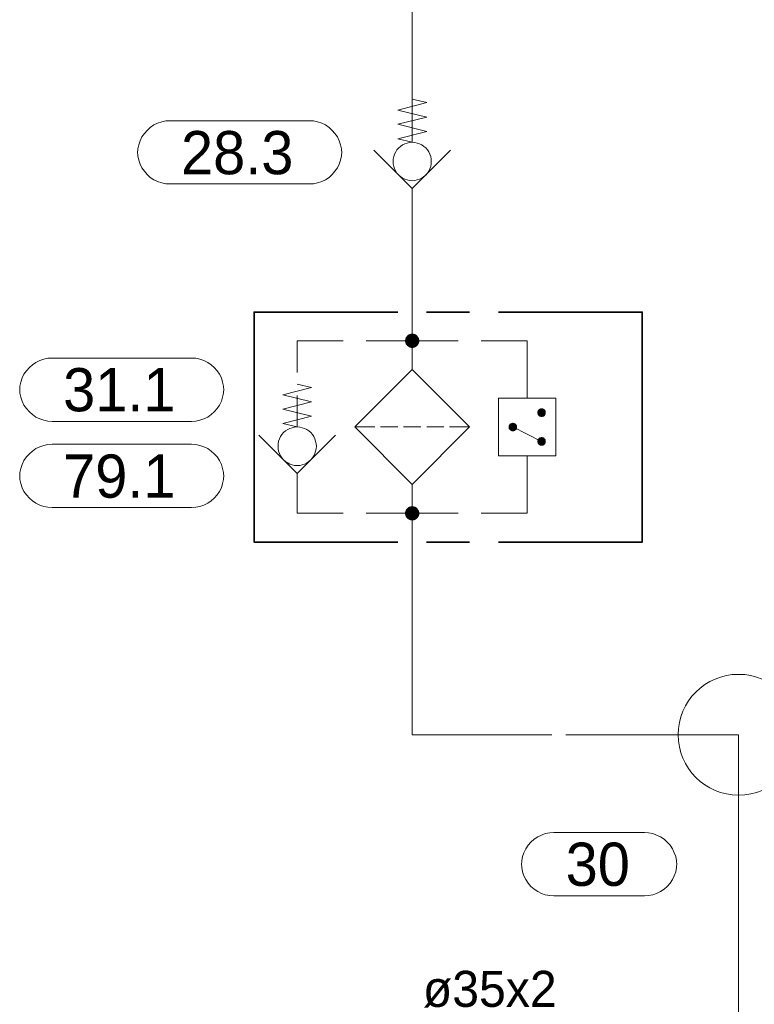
# Model space of a CAD drawing. Header units: millimetres. Extents: x 0 to 203, y 0 to 47.
# Tile 42 of 196: x 31.33 to 33.34, y 7.69 to 10.38. Entities that reach past the tile are written whole.
import ezdxf

# ---------------------------------------------------------------- set-up
doc = ezdxf.new("R2010")
doc.units = ezdxf.units.MM
for name, color, linetype in [('PDF_Geomertry', 7, 'Continuous'), ('PDF_Solid Fills', 7, 'Continuous'), ('PDF_Text', 7, 'Continuous')]:
    doc.layers.add(name, color=color, linetype=linetype)
doc.styles.add('PDF Arial', font='txt')

msp = doc.modelspace()

# ---------------------------------------------------------------- hatches: boundary and pattern name
at = {"layer": 'PDF_Solid Fills', "transparency": 33554559}
for points in [[(32.4035, 9.5026), (32.384, 9.5054), (32.3849, 9.5076)], [(32.4035, 9.5026), (32.384, 9.5026), (32.384, 9.5054)], [(32.4035, 9.5026), (32.384, 9.4999), (32.384, 9.5026)], [(32.4035, 9.5026), (32.3849, 9.4979), (32.384, 9.4999)], [(32.4035, 9.5026), (32.3849, 9.5076), (32.3854, 9.5104)], [(32.4035, 9.5026), (32.3854, 9.4951), (32.3849, 9.4979)], [(32.4035, 9.5026), (32.3854, 9.5104), (32.3863, 9.5124)], [(32.4035, 9.5026), (32.3863, 9.4929), (32.3854, 9.4951)], [(32.4035, 9.5026), (32.3863, 9.5124), (32.3882, 9.5146)], [(32.4035, 9.5026), (32.3882, 9.491), (32.3863, 9.4929)], [(32.4035, 9.5026), (32.3882, 9.5146), (32.3896, 9.5165)], [(32.4035, 9.5026), (32.3896, 9.4888), (32.3882, 9.491)], [(32.4035, 9.5026), (32.3896, 9.5165), (32.3918, 9.5187)], [(32.4035, 9.5026), (32.3918, 9.4874), (32.3896, 9.4888)], [(32.4035, 9.5026), (32.3918, 9.5187), (32.3937, 9.5201)], [(32.4035, 9.5026), (32.3937, 9.486), (32.3918, 9.4874)], [(32.4035, 9.5026), (32.3937, 9.5201), (32.396, 9.5207)], [(32.4035, 9.5026), (32.396, 9.4846), (32.3937, 9.486)], [(32.4035, 9.5026), (32.396, 9.5207), (32.3988, 9.5215)], [(32.4035, 9.5026), (32.3988, 9.484), (32.396, 9.4846)], [(32.4035, 9.5026), (32.3988, 9.5215), (32.4007, 9.5221)], [(32.4035, 9.5026), (32.4007, 9.4832), (32.3988, 9.484)], [(32.4035, 9.5026), (32.4007, 9.5221), (32.4035, 9.5221)], [(32.4035, 9.5026), (32.4035, 9.4832), (32.4007, 9.4832)], [(32.4035, 9.5026), (32.4063, 9.5221), (32.4085, 9.5215)], [(32.4035, 9.5026), (32.4035, 9.5221), (32.4063, 9.5221)], [(32.4035, 9.5026), (32.4085, 9.5215), (32.4113, 9.5207)], [(32.4035, 9.5026), (32.4113, 9.5207), (32.4132, 9.5201)], [(32.4035, 9.5026), (32.4132, 9.5201), (32.4154, 9.5187)], [(32.4035, 9.5026), (32.4154, 9.5187), (32.4174, 9.5165)], [(32.4035, 9.5026), (32.4174, 9.5165), (32.4187, 9.5146)], [(32.4035, 9.5026), (32.4187, 9.5146), (32.4201, 9.5124)], [(32.4035, 9.5026), (32.4201, 9.5124), (32.4215, 9.5104)], [(32.4035, 9.5026), (32.4215, 9.5104), (32.4224, 9.5076)], [(32.4035, 9.5026), (32.4224, 9.5076), (32.4229, 9.5054)], [(32.4035, 9.5026), (32.4229, 9.5054), (32.4229, 9.5026)], [(32.4035, 9.5026), (32.4063, 9.4832), (32.4035, 9.4832)], [(32.4035, 9.5026), (32.4085, 9.484), (32.4063, 9.4832)], [(32.4035, 9.5026), (32.4113, 9.4846), (32.4085, 9.484)], [(32.4035, 9.5026), (32.4132, 9.486), (32.4113, 9.4846)], [(32.4035, 9.5026), (32.4154, 9.4874), (32.4132, 9.486)], [(32.4035, 9.5026), (32.4174, 9.4888), (32.4154, 9.4874)], [(32.4035, 9.5026), (32.4187, 9.491), (32.4174, 9.4888)], [(32.4035, 9.5026), (32.4201, 9.4929), (32.4187, 9.491)], [(32.4035, 9.5026), (32.4215, 9.4951), (32.4201, 9.4929)], [(32.4035, 9.5026), (32.4224, 9.4979), (32.4215, 9.4951)], [(32.4035, 9.5026), (32.4229, 9.4999), (32.4224, 9.4979)], [(32.4035, 9.5026), (32.4229, 9.5026), (32.4229, 9.4999)], [(32.7571, 9.3063), (32.7451, 9.3076), (32.746, 9.3096)], [(32.7571, 9.3063), (32.746, 9.3096), (32.7465, 9.311)], [(32.7571, 9.3063), (32.7465, 9.3124), (32.7479, 9.3138)], [(32.7571, 9.3063), (32.7465, 9.311), (32.7465, 9.3124)], [(32.7571, 9.3063), (32.7479, 9.3138), (32.7487, 9.3146)], [(32.7571, 9.3063), (32.7487, 9.3146), (32.7501, 9.316)], [(32.7571, 9.3063), (32.7501, 9.316), (32.7515, 9.3165)], [(32.7571, 9.3063), (32.7515, 9.3165), (32.7529, 9.3174)], [(32.7571, 9.3063), (32.7529, 9.3174), (32.7543, 9.3179)], [(32.7571, 9.3063), (32.7543, 9.3179), (32.7557, 9.3179)], [(32.7571, 9.3063), (32.7557, 9.3179), (32.7571, 9.3179)], [(32.7571, 9.3063), (32.7604, 9.3179), (32.7618, 9.3174)], [(32.7571, 9.3063), (32.7585, 9.3179), (32.7604, 9.3179)], [(32.7571, 9.3063), (32.7571, 9.3179), (32.7585, 9.3179)], [(32.7571, 9.3063), (32.7618, 9.3174), (32.7632, 9.3165)], [(32.7571, 9.3063), (32.7632, 9.3165), (32.7646, 9.316)], [(32.7571, 9.3063), (32.7646, 9.316), (32.7654, 9.3146)], [(32.7571, 9.3063), (32.7654, 9.3146), (32.7668, 9.3138)], [(32.7571, 9.3063), (32.7668, 9.3138), (32.7674, 9.3124)], [(32.7571, 9.3063), (32.7674, 9.3124), (32.7682, 9.311)], [(32.7571, 9.3063), (32.7682, 9.311), (32.7687, 9.3096)], [(32.7571, 9.3063), (32.7687, 9.3096), (32.7687, 9.3076)], [(32.7571, 9.3063), (32.7451, 9.3063), (32.7451, 9.3076)], [(32.7571, 9.3063), (32.7451, 9.3049), (32.7451, 9.3063)], [(32.7571, 9.3063), (32.746, 9.3035), (32.7451, 9.3049)], [(32.7571, 9.3063), (32.7465, 9.3021), (32.746, 9.3035)], [(32.7571, 9.3063), (32.7465, 9.3007), (32.7465, 9.3021)], [(32.7571, 9.3063), (32.7479, 9.2993), (32.7465, 9.3007)], [(32.7571, 9.3063), (32.7487, 9.2979), (32.7479, 9.2993)], [(32.7571, 9.3063), (32.7501, 9.2971), (32.7487, 9.2979)], [(32.7571, 9.3063), (32.7515, 9.2957), (32.7501, 9.2971)], [(32.7571, 9.3063), (32.7529, 9.2957), (32.7515, 9.2957)], [(32.7571, 9.3063), (32.7543, 9.2951), (32.7529, 9.2957)], [(32.7571, 9.3063), (32.7557, 9.2943), (32.7543, 9.2951)], [(32.7571, 9.3063), (32.7571, 9.2943), (32.7557, 9.2943)], [(32.7571, 9.3063), (32.7687, 9.3076), (32.7687, 9.3063)], [(32.7571, 9.3063), (32.7585, 9.2943), (32.7571, 9.2943)], [(32.7571, 9.3063), (32.7604, 9.2951), (32.7585, 9.2943)], [(32.7571, 9.3063), (32.7618, 9.2957), (32.7604, 9.2951)], [(32.7571, 9.3063), (32.7632, 9.2957), (32.7618, 9.2957)], [(32.7571, 9.3063), (32.7646, 9.2971), (32.7632, 9.2957)], [(32.7571, 9.3063), (32.7654, 9.2979), (32.7646, 9.2971)], [(32.7571, 9.3063), (32.7668, 9.2993), (32.7654, 9.2979)], [(32.7571, 9.3063), (32.7674, 9.3007), (32.7668, 9.2993)], [(32.7571, 9.3063), (32.7682, 9.3021), (32.7674, 9.3007)], [(32.7571, 9.3063), (32.7687, 9.3035), (32.7682, 9.3021)], [(32.7571, 9.3063), (32.7687, 9.3049), (32.7687, 9.3035)], [(32.7571, 9.3063), (32.7687, 9.3063), (32.7687, 9.3049)], [(32.6785, 9.2674), (32.6668, 9.2687), (32.6674, 9.2701)], [(32.6785, 9.2674), (32.6668, 9.2674), (32.6668, 9.2687)], [(32.6785, 9.2674), (32.6668, 9.2651), (32.6668, 9.2674)], [(32.6785, 9.2674), (32.6674, 9.2638), (32.6668, 9.2651)], [(32.6785, 9.2674), (32.6674, 9.2715), (32.6682, 9.2729)], [(32.6785, 9.2674), (32.6674, 9.2701), (32.6674, 9.2715)], [(32.6785, 9.2674), (32.6674, 9.2624), (32.6674, 9.2638)], [(32.6785, 9.2674), (32.6682, 9.261), (32.6674, 9.2624)], [(32.6785, 9.2674), (32.6682, 9.2729), (32.6696, 9.2743)], [(32.6785, 9.2674), (32.6696, 9.2596), (32.6682, 9.261)], [(32.6785, 9.2674), (32.6696, 9.2743), (32.6701, 9.2757)], [(32.6785, 9.2674), (32.6701, 9.259), (32.6696, 9.2596)], [(32.6785, 9.2674), (32.6701, 9.2757), (32.6715, 9.2763)], [(32.6785, 9.2674), (32.6715, 9.2576), (32.6701, 9.259)], [(32.6785, 9.2674), (32.6715, 9.2763), (32.6729, 9.2771)], [(32.6785, 9.2674), (32.6729, 9.2568), (32.6715, 9.2576)], [(32.6785, 9.2674), (32.6729, 9.2771), (32.6743, 9.2776)], [(32.6785, 9.2674), (32.6743, 9.2563), (32.6729, 9.2568)], [(32.6785, 9.2674), (32.6743, 9.2776), (32.6757, 9.2785)], [(32.6785, 9.2674), (32.6757, 9.2554), (32.6743, 9.2563)], [(32.6785, 9.2674), (32.6757, 9.2785), (32.6771, 9.2785)], [(32.6785, 9.2674), (32.6771, 9.2554), (32.6757, 9.2554)], [(32.6785, 9.2674), (32.6771, 9.2785), (32.6785, 9.279)], [(32.6785, 9.2674), (32.6785, 9.2554), (32.6771, 9.2554)], [(32.6785, 9.2674), (32.6785, 9.279), (32.6799, 9.2785)], [(32.6785, 9.2674), (32.6813, 9.2785), (32.6835, 9.2776)], [(32.6785, 9.2674), (32.6799, 9.2785), (32.6813, 9.2785)], [(32.6785, 9.2674), (32.6835, 9.2776), (32.6849, 9.2771)], [(32.6785, 9.2674), (32.6849, 9.2771), (32.6854, 9.2763)], [(32.6785, 9.2674), (32.6854, 9.2763), (32.6868, 9.2757)], [(32.6785, 9.2674), (32.6868, 9.2757), (32.6882, 9.2743)], [(32.6785, 9.2674), (32.6882, 9.2743), (32.689, 9.2729)], [(32.6785, 9.2674), (32.689, 9.2729), (32.6896, 9.2715)], [(32.6785, 9.2674), (32.6896, 9.2715), (32.6896, 9.2701)], [(32.6785, 9.2674), (32.6896, 9.2701), (32.6904, 9.2687)], [(32.6785, 9.2674), (32.6904, 9.2687), (32.6904, 9.2674)], [(32.6785, 9.2674), (32.6799, 9.2554), (32.6785, 9.2554)], [(32.6785, 9.2674), (32.6813, 9.2554), (32.6799, 9.2554)], [(32.6785, 9.2674), (32.6835, 9.2563), (32.6813, 9.2554)], [(32.6785, 9.2674), (32.6849, 9.2568), (32.6835, 9.2563)], [(32.6785, 9.2674), (32.6854, 9.2576), (32.6849, 9.2568)], [(32.6785, 9.2674), (32.6868, 9.259), (32.6854, 9.2576)], [(32.6785, 9.2674), (32.6882, 9.2596), (32.6868, 9.259)], [(32.6785, 9.2674), (32.689, 9.261), (32.6882, 9.2596)], [(32.6785, 9.2674), (32.6896, 9.2624), (32.689, 9.261)], [(32.6785, 9.2674), (32.6896, 9.2638), (32.6896, 9.2624)], [(32.6785, 9.2674), (32.6904, 9.2651), (32.6896, 9.2638)], [(32.6785, 9.2674), (32.6904, 9.2674), (32.6904, 9.2651)], [(32.7571, 9.2276), (32.7451, 9.229), (32.746, 9.2304)], [(32.7571, 9.2276), (32.7451, 9.2276), (32.7451, 9.229)], [(32.7571, 9.2276), (32.746, 9.2304), (32.7465, 9.2326)], [(32.7571, 9.2276), (32.7465, 9.234), (32.7479, 9.2346)], [(32.7571, 9.2276), (32.7465, 9.2326), (32.7465, 9.234)], [(32.7571, 9.2276), (32.7479, 9.2346), (32.7487, 9.236)], [(32.7571, 9.2276), (32.7487, 9.236), (32.7501, 9.2374)], [(32.7571, 9.2276), (32.7501, 9.2374), (32.7515, 9.2382)], [(32.7571, 9.2276), (32.7515, 9.2382), (32.7529, 9.2388)], [(32.7571, 9.2276), (32.7529, 9.2388), (32.7543, 9.2388)], [(32.7571, 9.2276), (32.7543, 9.2388), (32.7557, 9.2396)], [(32.7571, 9.2276), (32.7557, 9.2396), (32.7571, 9.2396)], [(32.7571, 9.2276), (32.7585, 9.2396), (32.7604, 9.2388)], [(32.7571, 9.2276), (32.7571, 9.2396), (32.7585, 9.2396)], [(32.7571, 9.2276), (32.7618, 9.2388), (32.7632, 9.2382)], [(32.7571, 9.2276), (32.7604, 9.2388), (32.7618, 9.2388)], [(32.7571, 9.2276), (32.7632, 9.2382), (32.7646, 9.2374)], [(32.7571, 9.2276), (32.7646, 9.2374), (32.7654, 9.236)], [(32.7571, 9.2276), (32.7654, 9.236), (32.7668, 9.2346)], [(32.7571, 9.2276), (32.7668, 9.2346), (32.7674, 9.234)], [(32.7571, 9.2276), (32.7674, 9.234), (32.7682, 9.2326)], [(32.7571, 9.2276), (32.7682, 9.2326), (32.7687, 9.2304)], [(32.7571, 9.2276), (32.7687, 9.2304), (32.7687, 9.229)], [(32.7571, 9.2276), (32.7687, 9.229), (32.7687, 9.2276)], [(32.7571, 9.2276), (32.7451, 9.2262), (32.7451, 9.2276)], [(32.7571, 9.2276), (32.746, 9.2249), (32.7451, 9.2262)], [(32.7571, 9.2276), (32.7465, 9.2235), (32.746, 9.2249)], [(32.7571, 9.2276), (32.7465, 9.2221), (32.7465, 9.2235)], [(32.7571, 9.2276), (32.7479, 9.2207), (32.7465, 9.2221)], [(32.7571, 9.2276), (32.7487, 9.2193), (32.7479, 9.2207)], [(32.7571, 9.2276), (32.7501, 9.2188), (32.7487, 9.2193)], [(32.7571, 9.2276), (32.7515, 9.2174), (32.7501, 9.2188)], [(32.7571, 9.2276), (32.7529, 9.2165), (32.7515, 9.2174)], [(32.7571, 9.2276), (32.7543, 9.2165), (32.7529, 9.2165)], [(32.7571, 9.2276), (32.7557, 9.216), (32.7543, 9.2165)], [(32.7571, 9.2276), (32.7571, 9.216), (32.7557, 9.216)], [(32.7571, 9.2276), (32.7585, 9.216), (32.7571, 9.216)], [(32.7571, 9.2276), (32.7604, 9.2165), (32.7585, 9.216)], [(32.7571, 9.2276), (32.7618, 9.2165), (32.7604, 9.2165)], [(32.7571, 9.2276), (32.7632, 9.2174), (32.7618, 9.2165)], [(32.7571, 9.2276), (32.7646, 9.2188), (32.7632, 9.2174)], [(32.7571, 9.2276), (32.7654, 9.2193), (32.7646, 9.2188)], [(32.7571, 9.2276), (32.7668, 9.2207), (32.7654, 9.2193)], [(32.7571, 9.2276), (32.7674, 9.2221), (32.7668, 9.2207)], [(32.7571, 9.2276), (32.7682, 9.2235), (32.7674, 9.2221)], [(32.7571, 9.2276), (32.7687, 9.2249), (32.7682, 9.2235)], [(32.7571, 9.2276), (32.7687, 9.2262), (32.7687, 9.2249)], [(32.7571, 9.2276), (32.7687, 9.2276), (32.7687, 9.2262)], [(32.4035, 9.0313), (32.3854, 9.0387), (32.3863, 9.041)], [(32.4035, 9.0313), (32.3863, 9.041), (32.3882, 9.0429)], [(32.4035, 9.0313), (32.3882, 9.0429), (32.3896, 9.0451)], [(32.4035, 9.0313), (32.3896, 9.0451), (32.3918, 9.0471)], [(32.4035, 9.0313), (32.3918, 9.0471), (32.3937, 9.0485)], [(32.4035, 9.0313), (32.3937, 9.0485), (32.396, 9.0493)], [(32.4035, 9.0313), (32.396, 9.0493), (32.3988, 9.0499)], [(32.4035, 9.0313), (32.3988, 9.0499), (32.4007, 9.0507)], [(32.4035, 9.0313), (32.4007, 9.0507), (32.4035, 9.0507)], [(32.4035, 9.0313), (32.4063, 9.0507), (32.4085, 9.0499)], [(32.4035, 9.0313), (32.4035, 9.0507), (32.4063, 9.0507)], [(32.4035, 9.0313), (32.4085, 9.0499), (32.4113, 9.0493)], [(32.4035, 9.0313), (32.4113, 9.0493), (32.4132, 9.0485)], [(32.4035, 9.0313), (32.4132, 9.0485), (32.4154, 9.0471)], [(32.4035, 9.0313), (32.4154, 9.0471), (32.4174, 9.0451)], [(32.4035, 9.0313), (32.4174, 9.0451), (32.4187, 9.0429)], [(32.4035, 9.0313), (32.4187, 9.0429), (32.4201, 9.041)], [(32.4035, 9.0313), (32.4201, 9.041), (32.4215, 9.0387)], [(32.4035, 9.0313), (32.384, 9.034), (32.3849, 9.036)], [(32.4035, 9.0313), (32.384, 9.0313), (32.384, 9.034)], [(32.4035, 9.0313), (32.384, 9.0285), (32.384, 9.0313)], [(32.4035, 9.0313), (32.3849, 9.0263), (32.384, 9.0285)], [(32.4035, 9.0313), (32.3849, 9.036), (32.3854, 9.0387)], [(32.4035, 9.0313), (32.3854, 9.0235), (32.3849, 9.0263)], [(32.4035, 9.0313), (32.3863, 9.0215), (32.3854, 9.0235)], [(32.4035, 9.0313), (32.3882, 9.0193), (32.3863, 9.0215)], [(32.4035, 9.0313), (32.3896, 9.0174), (32.3882, 9.0193)], [(32.4035, 9.0313), (32.3918, 9.016), (32.3896, 9.0174)], [(32.4035, 9.0313), (32.3937, 9.0146), (32.3918, 9.016)], [(32.4035, 9.0313), (32.396, 9.0132), (32.3937, 9.0146)], [(32.4035, 9.0313), (32.3988, 9.0124), (32.396, 9.0132)], [(32.4035, 9.0313), (32.4007, 9.0118), (32.3988, 9.0124)], [(32.4035, 9.0313), (32.4035, 9.0118), (32.4007, 9.0118)], [(32.4035, 9.0313), (32.4215, 9.0387), (32.4224, 9.036)], [(32.4035, 9.0313), (32.4224, 9.036), (32.4229, 9.034)], [(32.4035, 9.0313), (32.4229, 9.034), (32.4229, 9.0313)], [(32.4035, 9.0313), (32.4063, 9.0118), (32.4035, 9.0118)], [(32.4035, 9.0313), (32.4085, 9.0124), (32.4063, 9.0118)], [(32.4035, 9.0313), (32.4113, 9.0132), (32.4085, 9.0124)], [(32.4035, 9.0313), (32.4132, 9.0146), (32.4113, 9.0132)], [(32.4035, 9.0313), (32.4154, 9.016), (32.4132, 9.0146)], [(32.4035, 9.0313), (32.4174, 9.0174), (32.4154, 9.016)], [(32.4035, 9.0313), (32.4187, 9.0193), (32.4174, 9.0174)], [(32.4035, 9.0313), (32.4201, 9.0215), (32.4187, 9.0193)], [(32.4035, 9.0313), (32.4215, 9.0235), (32.4201, 9.0215)], [(32.4035, 9.0313), (32.4224, 9.0263), (32.4215, 9.0235)], [(32.4035, 9.0313), (32.4229, 9.0285), (32.4224, 9.0263)], [(32.4035, 9.0313), (32.4229, 9.0313), (32.4229, 9.0285)]]:
    msp.add_hatch(color=256, dxfattribs=at).paths.add_polyline_path(points)

# ---------------------------------------------------------------- linework, layer by layer
at = {"layer": 'PDF_Geomertry', "lineweight": 15}
for points in [[(34.1126, 10.159), (34.1521, 10.1493), (34.0737, 10.1299), (34.1521, 10.1096), (34.0737, 10.0901), (34.1521, 10.0707), (34.0737, 10.0507), (34.1126, 10.041), (34.1126, 10.4651), (33.2951, 10.4651), (32.4035, 10.4651), (32.4035, 10.0451), (32.364, 10.0549), (32.4432, 10.0743), (32.364, 10.0943), (32.4432, 10.1138), (32.364, 10.1332), (32.4432, 10.1535), (32.4035, 10.1632)], [(32.5085, 10.0235), (32.4035, 9.9188), (32.2987, 10.0235)], [(32.4035, 9.4243), (32.4035, 9.5812), (32.4035, 9.8882), (32.4035, 9.9188)], [(32.089, 9.4165), (32.089, 9.5026), (32.2146, 9.5026)], [(32.2779, 9.5026), (32.4035, 9.5026), (32.5293, 9.5026)], [(32.5924, 9.5026), (32.7182, 9.5026), (32.7182, 9.3457)], [(32.089, 9.3846), (32.1285, 9.3749), (32.0501, 9.3554), (32.1285, 9.336), (32.0501, 9.316), (32.1285, 9.2965), (32.0501, 9.2771), (32.089, 9.2674), (32.089, 9.3535)], [(32.3015, 9.2674), (32.2465, 9.2674)], [(32.364, 9.2674), (32.3168, 9.2674)], [(32.3799, 9.2674), (32.4271, 9.2674)], [(32.4432, 9.2674), (32.4896, 9.2674)], [(32.5604, 9.2674), (32.5057, 9.2674)], [(32.6785, 9.2674), (32.7571, 9.2276)], [(32.1938, 9.2451), (32.089, 9.1401), (31.984, 9.2451)], [(32.5924, 9.0313), (32.7182, 9.0313), (32.7182, 9.1882)], [(32.089, 9.1401), (32.089, 9.1096), (32.089, 9.0313), (32.2146, 9.0313)], [(32.4035, 9.1096), (32.4035, 8.9526), (32.4035, 8.4263), (32.7849, 8.4263)], [(32.2779, 9.0313), (32.4035, 9.0313), (32.5293, 9.0313)], [(32.9029, 8.4263), (32.8237, 8.4263), (33.2951, 8.4263), (33.2951, 7.9549), (33.2951, 7.6485), (31.6849, 7.6485), (31.6849, 7.3104), (31.6451, 7.3201), (31.7237, 7.3396), (31.6451, 7.3596), (31.7237, 7.379), (31.6451, 7.3985), (31.7237, 7.4188), (31.6849, 7.4285)]]:
    msp.add_lwpolyline(points, dxfattribs=at)
for points in [[(32.1224, 10.104), (32.134, 10.1035), (32.1451, 10.1007), (32.1563, 10.0971), (32.1668, 10.0924), (32.1765, 10.0854), (32.1849, 10.0776), (32.1924, 10.0693), (32.1993, 10.0596), (32.2043, 10.0493), (32.2076, 10.0382), (32.2104, 10.0271), (32.2113, 10.0151), (32.2113, 10.0193), (32.2104, 10.0082), (32.2076, 9.9965), (32.2043, 9.9854), (32.1993, 9.9749), (32.1924, 9.966), (32.1849, 9.9568), (32.1765, 9.9493), (32.1668, 9.9429), (32.1563, 9.9382), (32.1451, 9.934), (32.134, 9.9318), (32.1224, 9.9313), (31.7418, 9.9313), (31.7299, 9.9318), (31.7188, 9.934), (31.7076, 9.9382), (31.6974, 9.9429), (31.6876, 9.9493), (31.6793, 9.9568), (31.6715, 9.966), (31.6646, 9.9749), (31.6599, 9.9854), (31.6563, 9.9965), (31.6535, 10.0082), (31.6529, 10.0193), (31.6529, 10.0151), (31.6535, 10.0271), (31.6563, 10.0382), (31.6599, 10.0493), (31.6646, 10.0596), (31.6715, 10.0693), (31.6793, 10.0776), (31.6876, 10.0854), (31.6974, 10.0924), (31.7076, 10.0971), (31.7188, 10.1007), (31.7299, 10.1035), (31.7418, 10.104), (32.1224, 10.104)], [(32.4557, 9.9924), (32.4557, 9.9993), (32.4543, 10.0063), (32.4521, 10.0124), (32.4487, 10.0187), (32.4451, 10.0243), (32.4404, 10.0299), (32.4354, 10.034), (32.4299, 10.0382), (32.4237, 10.041), (32.4168, 10.0429), (32.4104, 10.0443), (32.4035, 10.0451), (32.3965, 10.0443), (32.3896, 10.0429), (32.3835, 10.041), (32.3771, 10.0382), (32.3715, 10.034), (32.3668, 10.0299), (32.3618, 10.0243), (32.3585, 10.0187), (32.3549, 10.0124), (32.3529, 10.0063), (32.3515, 9.9993), (32.3515, 9.9924), (32.3515, 9.986), (32.3529, 9.979), (32.3549, 9.9729), (32.3585, 9.9665), (32.3618, 9.961), (32.3668, 9.9554), (32.3715, 9.9513), (32.3771, 9.9471), (32.3835, 9.9443), (32.3896, 9.9424), (32.3965, 9.941), (32.4035, 9.9401), (32.4104, 9.941), (32.4168, 9.9424), (32.4237, 9.9443), (32.4299, 9.9471), (32.4354, 9.9513), (32.4404, 9.9554), (32.4451, 9.961), (32.4487, 9.9665), (32.4521, 9.9729), (32.4543, 9.979), (32.4557, 9.986), (32.4557, 9.9924)], [(31.8001, 9.4554), (31.8118, 9.4549), (31.8229, 9.4526), (31.834, 9.4493), (31.8446, 9.4438), (31.8543, 9.4374), (31.8626, 9.4299), (31.8701, 9.4207), (31.8771, 9.4118), (31.8821, 9.4013), (31.8854, 9.3901), (31.8882, 9.379), (31.889, 9.3674), (31.889, 9.3715), (31.8882, 9.3596), (31.8854, 9.3485), (31.8821, 9.3374), (31.8771, 9.3271), (31.8701, 9.3174), (31.8626, 9.309), (31.8543, 9.3013), (31.8446, 9.2943), (31.834, 9.2896), (31.8229, 9.286), (31.8118, 9.2832), (31.8001, 9.2826), (31.4196, 9.2826), (31.4076, 9.2832), (31.3965, 9.286), (31.3854, 9.2896), (31.3751, 9.2943), (31.3654, 9.3013), (31.3571, 9.309), (31.3493, 9.3174), (31.3424, 9.3271), (31.3376, 9.3374), (31.334, 9.3485), (31.3313, 9.3596), (31.3307, 9.3715), (31.3307, 9.3674), (31.3313, 9.379), (31.334, 9.3901), (31.3376, 9.4013), (31.3424, 9.4118), (31.3493, 9.4207), (31.3571, 9.4299), (31.3654, 9.4374), (31.3751, 9.4438), (31.3854, 9.4493), (31.3965, 9.4526), (31.4076, 9.4549), (31.4196, 9.4554), (31.8001, 9.4554)], [(32.4035, 9.4243), (32.5604, 9.2674), (32.4035, 9.1096), (32.2465, 9.2674)], [(32.639, 9.1882), (32.7965, 9.1882), (32.7965, 9.3457), (32.639, 9.3457), (32.639, 9.1882)], [(32.1418, 9.2146), (32.141, 9.2215), (32.1396, 9.2285), (32.1376, 9.2346), (32.1349, 9.241), (32.1307, 9.2465), (32.1265, 9.2521), (32.121, 9.2563), (32.1154, 9.2604), (32.109, 9.2632), (32.1029, 9.2651), (32.096, 9.2665), (32.089, 9.2674), (32.0821, 9.2665), (32.0757, 9.2651), (32.0688, 9.2632), (32.0632, 9.2604), (32.0571, 9.2563), (32.0521, 9.2521), (32.0474, 9.2465), (32.0437, 9.241), (32.041, 9.2346), (32.0382, 9.2285), (32.0376, 9.2215), (32.0368, 9.2146), (32.0376, 9.2076), (32.0382, 9.2013), (32.041, 9.1943), (32.0437, 9.1882), (32.0474, 9.1826), (32.0521, 9.1776), (32.0571, 9.1729), (32.0632, 9.1693), (32.0688, 9.166), (32.0757, 9.1637), (32.0821, 9.1624), (32.089, 9.1624), (32.096, 9.1624), (32.1029, 9.1637), (32.109, 9.166), (32.1154, 9.1693), (32.121, 9.1729), (32.1265, 9.1776), (32.1307, 9.1826), (32.1349, 9.1882), (32.1376, 9.1943), (32.1396, 9.2013), (32.141, 9.2076), (32.1418, 9.2146)], [(31.8001, 9.2201), (31.8118, 9.2193), (31.8229, 9.2165), (31.834, 9.2132), (31.8446, 9.2082), (31.8543, 9.2013), (31.8626, 9.1938), (31.8701, 9.1854), (31.8771, 9.1757), (31.8821, 9.1651), (31.8854, 9.154), (31.8882, 9.1429), (31.889, 9.1313), (31.889, 9.1354), (31.8882, 9.1235), (31.8854, 9.1124), (31.8821, 9.1012), (31.8771, 9.091), (31.8701, 9.0818), (31.8626, 9.0729), (31.8543, 9.0651), (31.8446, 9.059), (31.834, 9.0535), (31.8229, 9.0499), (31.8118, 9.0479), (31.8001, 9.0471), (31.4196, 9.0471), (31.4076, 9.0479), (31.3965, 9.0499), (31.3854, 9.0535), (31.3751, 9.059), (31.3654, 9.0651), (31.3571, 9.0729), (31.3493, 9.0818), (31.3424, 9.091), (31.3376, 9.1012), (31.334, 9.1124), (31.3313, 9.1235), (31.3307, 9.1354), (31.3307, 9.1313), (31.3313, 9.1429), (31.334, 9.154), (31.3376, 9.1651), (31.3424, 9.1757), (31.3493, 9.1854), (31.3571, 9.1938), (31.3654, 9.2013), (31.3751, 9.2082), (31.3854, 9.2132), (31.3965, 9.2165), (31.4076, 9.2193), (31.4196, 9.2201), (31.8001, 9.2201)], [(33.0382, 8.159), (33.0493, 8.1582), (33.0612, 8.1563), (33.0715, 8.1521), (33.0821, 8.1471), (33.0918, 8.141), (33.1007, 8.1332), (33.1085, 8.1243), (33.1146, 8.1146), (33.1196, 8.104), (33.1237, 8.0938), (33.1257, 8.0818), (33.1265, 8.0707), (33.1265, 8.0743), (33.1257, 8.0632), (33.1237, 8.0513), (33.1196, 8.041), (33.1146, 8.0304), (33.1085, 8.0207), (33.1007, 8.0118), (33.0918, 8.004), (33.0821, 7.9979), (33.0715, 7.9929), (33.0612, 7.9888), (33.0493, 7.9868), (33.0382, 7.986), (32.7904, 7.986), (32.7793, 7.9868), (32.7674, 7.9888), (32.7571, 7.9929), (32.7465, 7.9979), (32.7368, 8.004), (32.7279, 8.0118), (32.7201, 8.0207), (32.714, 8.0304), (32.709, 8.041), (32.7049, 8.0513), (32.7029, 8.0632), (32.7021, 8.0743), (32.7021, 8.0707), (32.7029, 8.0818), (32.7049, 8.0938), (32.709, 8.104), (32.714, 8.1146), (32.7201, 8.1243), (32.7279, 8.1332), (32.7368, 8.141), (32.7465, 8.1471), (32.7571, 8.1521), (32.7674, 8.1563), (32.7793, 8.1582), (32.7904, 8.159), (33.0382, 8.159)]]:
    msp.add_lwpolyline(points, close=True, dxfattribs=at)
at = {"layer": 'PDF_Geomertry', "lineweight": 35}
for points in [[(32.364, 8.9526), (31.9715, 8.9526), (31.9715, 9.5812), (32.364, 9.5812)], [(32.4424, 9.5812), (32.5604, 9.5812)], [(32.6396, 9.5812), (33.0321, 9.5812), (33.0321, 8.9526), (32.6396, 8.9526)], [(32.5604, 8.9526), (32.4424, 8.9526)]]:
    msp.add_lwpolyline(points, dxfattribs=at)
at = {"layer": 'PDF_Geomertry', "lineweight": 0}
for points in [[(32.3937, 9.5026), (32.3937, 9.5012), (32.3937, 9.4999), (32.3946, 9.4993), (32.3951, 9.4979), (32.396, 9.4965), (32.3965, 9.4957), (32.3974, 9.4951), (32.3988, 9.4943), (32.4001, 9.4938), (32.4007, 9.4929), (32.4021, 9.4929), (32.4035, 9.4929), (32.4049, 9.4929), (32.4063, 9.4929), (32.4071, 9.4938), (32.4085, 9.4943), (32.4099, 9.4951), (32.4104, 9.4957), (32.4113, 9.4965), (32.4118, 9.4979), (32.4126, 9.4993), (32.4132, 9.4999), (32.4132, 9.5012), (32.4132, 9.5026), (32.4132, 9.504), (32.4132, 9.5054), (32.4126, 9.5068), (32.4118, 9.5076), (32.4113, 9.509), (32.4104, 9.5096), (32.4099, 9.5104), (32.4085, 9.511), (32.4071, 9.5118), (32.4063, 9.5124), (32.4049, 9.5124), (32.4035, 9.5124), (32.4021, 9.5124), (32.4007, 9.5124), (32.4001, 9.5118), (32.3988, 9.511), (32.3974, 9.5104), (32.3965, 9.5096), (32.396, 9.509), (32.3951, 9.5076), (32.3946, 9.5068), (32.3937, 9.5054), (32.3937, 9.504), (32.3937, 9.5026)], [(32.7515, 9.3063), (32.7515, 9.3054), (32.7515, 9.3049), (32.7515, 9.304), (32.7521, 9.3035), (32.7521, 9.3026), (32.7529, 9.3021), (32.7535, 9.3013), (32.7543, 9.3013), (32.7549, 9.3007), (32.7557, 9.3007), (32.7563, 9.3007), (32.7571, 9.3007), (32.7576, 9.3007), (32.7585, 9.3007), (32.759, 9.3007), (32.7599, 9.3013), (32.7604, 9.3013), (32.7613, 9.3021), (32.7618, 9.3026), (32.7626, 9.3035), (32.7626, 9.304), (32.7626, 9.3049), (32.7632, 9.3054), (32.7632, 9.3063), (32.7632, 9.3068), (32.7626, 9.3076), (32.7626, 9.3082), (32.7626, 9.309), (32.7618, 9.3096), (32.7613, 9.3104), (32.7604, 9.311), (32.7599, 9.3118), (32.759, 9.3118), (32.7585, 9.3118), (32.7576, 9.3124), (32.7571, 9.3124), (32.7563, 9.3124), (32.7557, 9.3118), (32.7549, 9.3118), (32.7543, 9.3118), (32.7535, 9.311), (32.7529, 9.3104), (32.7521, 9.3096), (32.7521, 9.309), (32.7515, 9.3082), (32.7515, 9.3076), (32.7515, 9.3068), (32.7515, 9.3063)], [(32.6729, 9.2674), (32.6729, 9.2665), (32.6729, 9.2651), (32.6729, 9.2646), (32.6737, 9.2638), (32.6737, 9.2632), (32.6743, 9.2632), (32.6751, 9.2624), (32.6757, 9.2618), (32.6765, 9.2618), (32.6771, 9.261), (32.6779, 9.261), (32.6785, 9.261), (32.6793, 9.261), (32.6799, 9.261), (32.6807, 9.2618), (32.6813, 9.2618), (32.6821, 9.2624), (32.6826, 9.2632), (32.6835, 9.2632), (32.6835, 9.2638), (32.684, 9.2646), (32.684, 9.2651), (32.684, 9.2665), (32.6849, 9.2674), (32.684, 9.2679), (32.684, 9.2687), (32.684, 9.2693), (32.6835, 9.2701), (32.6835, 9.2707), (32.6826, 9.2715), (32.6821, 9.2715), (32.6813, 9.2721), (32.6807, 9.2721), (32.6799, 9.2729), (32.6793, 9.2729), (32.6785, 9.2729), (32.6779, 9.2729), (32.6771, 9.2729), (32.6765, 9.2721), (32.6757, 9.2721), (32.6751, 9.2715), (32.6743, 9.2715), (32.6737, 9.2707), (32.6737, 9.2701), (32.6729, 9.2693), (32.6729, 9.2687), (32.6729, 9.2679), (32.6729, 9.2674)], [(32.7515, 9.2276), (32.7515, 9.2271), (32.7515, 9.2262), (32.7515, 9.2257), (32.7521, 9.2249), (32.7521, 9.2243), (32.7529, 9.2235), (32.7535, 9.2229), (32.7543, 9.2229), (32.7549, 9.2221), (32.7557, 9.2221), (32.7563, 9.2221), (32.7571, 9.2221), (32.7576, 9.2221), (32.7585, 9.2221), (32.759, 9.2221), (32.7599, 9.2229), (32.7604, 9.2229), (32.7613, 9.2235), (32.7618, 9.2243), (32.7626, 9.2249), (32.7626, 9.2257), (32.7626, 9.2262), (32.7632, 9.2271), (32.7632, 9.2276), (32.7632, 9.2285), (32.7626, 9.229), (32.7626, 9.2299), (32.7626, 9.2304), (32.7618, 9.2313), (32.7613, 9.2318), (32.7604, 9.2326), (32.7599, 9.2326), (32.759, 9.2332), (32.7585, 9.2332), (32.7576, 9.2332), (32.7571, 9.234), (32.7563, 9.2332), (32.7557, 9.2332), (32.7549, 9.2332), (32.7543, 9.2326), (32.7535, 9.2326), (32.7529, 9.2318), (32.7521, 9.2313), (32.7521, 9.2304), (32.7515, 9.2299), (32.7515, 9.229), (32.7515, 9.2285), (32.7515, 9.2276)], [(32.3937, 9.0313), (32.3937, 9.0299), (32.3937, 9.0285), (32.3946, 9.0276), (32.3951, 9.0263), (32.396, 9.0257), (32.3965, 9.0243), (32.3974, 9.0235), (32.3988, 9.0229), (32.4001, 9.0221), (32.4007, 9.0215), (32.4021, 9.0215), (32.4035, 9.0215), (32.4049, 9.0215), (32.4063, 9.0215), (32.4071, 9.0221), (32.4085, 9.0229), (32.4099, 9.0235), (32.4104, 9.0243), (32.4113, 9.0257), (32.4118, 9.0263), (32.4126, 9.0276), (32.4132, 9.0285), (32.4132, 9.0299), (32.4132, 9.0313), (32.4132, 9.0326), (32.4132, 9.034), (32.4126, 9.0354), (32.4118, 9.036), (32.4113, 9.0374), (32.4104, 9.0382), (32.4099, 9.0387), (32.4085, 9.0396), (32.4071, 9.0401), (32.4063, 9.041), (32.4049, 9.041), (32.4035, 9.041), (32.4021, 9.041), (32.4007, 9.041), (32.4001, 9.0401), (32.3988, 9.0396), (32.3974, 9.0387), (32.3965, 9.0382), (32.396, 9.0374), (32.3951, 9.036), (32.3946, 9.0354), (32.3937, 9.034), (32.3937, 9.0326), (32.3937, 9.0313)]]:
    msp.add_lwpolyline(points, close=True, dxfattribs=at)
at = {"layer": 'PDF_Geomertry', "lineweight": 15}
msp.add_circle((33.2954, 8.4263), 0.165, dxfattribs=at)

# ---------------------------------------------------------------- texts
at = {"layer": 'PDF_Text', "attachment_point": 7, "style": 'PDF Arial'}
for s, insert, char_height in [('28.3', (31.7715, 9.9561), 0.11811), ('31.1', (31.4493, 9.3083), 0.11811), ('79.1', (31.4493, 9.0723), 0.11811), ('30', (32.8229, 8.0117), 0.11811), ('ø35x2', (32.4326, 7.6801), 0.09843)]:
    msp.add_mtext(s, dxfattribs=dict(at, insert=insert, char_height=char_height))

doc.saveas('drawing.dxf')
